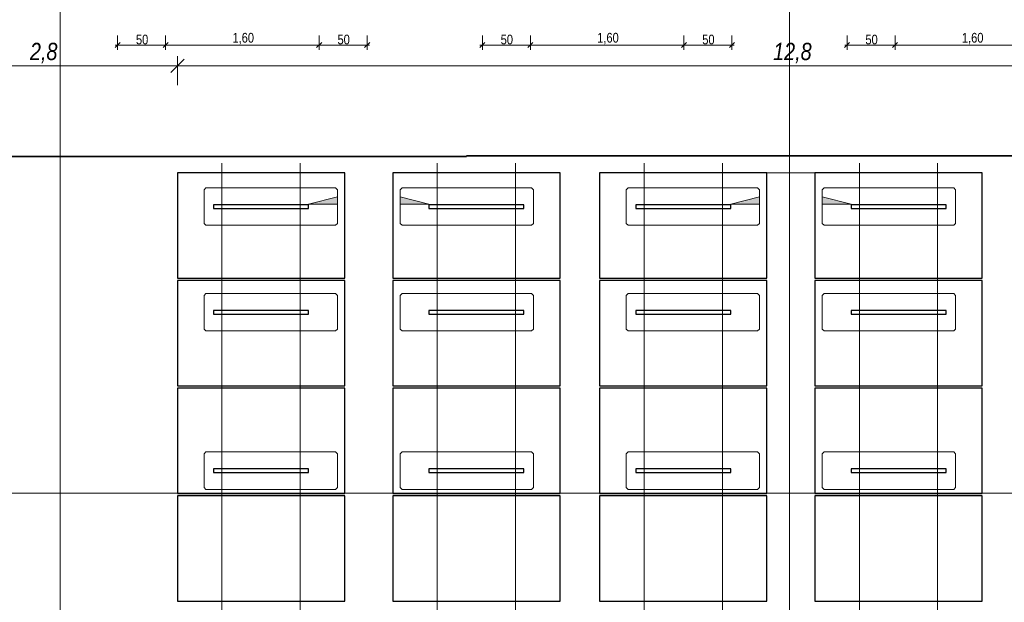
# Model space of a CAD drawing. Extents: x -720 to 300, y 62 to 1112.
# Tile 27 of 60: x -313 to -108, y 587 to 709. Entities that reach past the tile are written whole.
import ezdxf
from ezdxf.lldxf.tags import DXFTag

# ---------------------------------------------------------------- set-up
doc = ezdxf.new("R2010")
doc.units = 0
doc.layers.get('0').update_dxf_attribs({"lineweight": 13})
for name, color, linetype, lineweight in [('3_Solarbase', 7, 'Continuous', 25), ('70 -71 Achsen- 1 Gebäudeachsen', 7, 'STRICHPUNKT2-A06DN9U3MF', 18), ('E_PV_Aufstellzone', 7, 'grob', 35), ('ModuleHighPointMark', 7, 'Continuous', 25)]:
    doc.layers.add(name, color=color, linetype=linetype, lineweight=lineweight)
for name, color, linetype, lineweight, true_color in [('70 -76 Bemaßung- 2 Allgemein', 9, 'Continuous', 5, 0x808080), ('E_ST_Fangeinrichtung_Bem', 1, 'Continuous', 13, 0xff0000), ('E_ST_Tragsystem', 7, 'Continuous', 18, 0x006666), ('Modules', 7, 'Continuous', 25, 0xffa500)]:
    doc.layers.add(name, color=color, linetype=linetype, lineweight=lineweight, true_color=true_color)
doc.styles.get("Standard").update_dxf_attribs({"font": 'ARIALN.TTF'})
tags = doc.linetypes.add('grob', pattern=[14, 3, -8, 3]).pattern_tags.tags
tags[8:9] = [DXFTag(74, 4), DXFTag(75, 0), DXFTag(340, '0'), DXFTag(46, 0.0), DXFTag(50, 0.0), DXFTag(44, 0.0), DXFTag(45, 0.0)]
tags[6:7] = [DXFTag(74, 4), DXFTag(75, 0), DXFTag(340, '0'), DXFTag(46, 0.0), DXFTag(50, 0.0), DXFTag(44, 0.0), DXFTag(45, 0.0)]
tags[4:5] = [DXFTag(74, 4), DXFTag(75, 0), DXFTag(340, '0'), DXFTag(46, 0.0), DXFTag(50, 0.0), DXFTag(44, 0.0), DXFTag(45, 0.0)]
tags = doc.linetypes.add('STRICHPUNKT2-A06DN9U3MF', pattern=[12.7, 6.35, -3.175, 0, -3.175]).pattern_tags.tags
tags[10:11] = [DXFTag(74, 4), DXFTag(75, 0), DXFTag(340, '0'), DXFTag(46, 0.0), DXFTag(50, 0.0), DXFTag(44, 0.0), DXFTag(45, 0.0)]
tags[8:9] = [DXFTag(74, 4), DXFTag(75, 0), DXFTag(340, '0'), DXFTag(46, 0.0), DXFTag(50, 0.0), DXFTag(44, 0.0), DXFTag(45, 0.0)]
tags[6:7] = [DXFTag(74, 4), DXFTag(75, 0), DXFTag(340, '0'), DXFTag(46, 0.0), DXFTag(50, 0.0), DXFTag(44, 0.0), DXFTag(45, 0.0)]
tags[4:5] = [DXFTag(74, 4), DXFTag(75, 0), DXFTag(340, '0'), DXFTag(46, 0.0), DXFTag(50, 0.0), DXFTag(44, 0.0), DXFTag(45, 0.0)]

# ---------------------------------------------------------------- blocks, each defined once
blk = doc.blocks.new('Referenz-A06DN9U5MF')
at = {"layer": '70 -71 Achsen- 1 Gebäudeachsen', "color": 0, "linetype": 'STRICHPUNKT2-A06DN9U3MF', "ltscale": 0.18}
for p, q in [((-304.85, 1084.85), (-304.85, 85.41)), ((-152.85, 1084.85), (-152.85, 85.41)), ((-682.49, 609.91), (76.46, 609.91))]:
    blk.add_line(p, q, dxfattribs=at)
at = {"layer": '70 -76 Bemaßung- 2 Allgemein', "color": 0, "linetype": 'Continuous', "ltscale": 0.13}
for p, q in [((-293.38, 702.72), (-292.32, 703.78)), ((-292.85, 705.25), (-292.85, 702.25)), ((-282.32, 703.78), (-283.38, 702.72)), ((-283.38, 702.72), (-282.32, 703.78)), ((-282.85, 705.25), (-282.85, 702.25)), ((-282.85, 705.25), (-282.85, 702.25)), ((-250.32, 703.78), (-251.38, 702.72)), ((-251.38, 702.72), (-250.32, 703.78)), ((-250.85, 705.25), (-250.85, 702.25)), ((-250.85, 705.25), (-250.85, 702.25)), ((-240.32, 703.78), (-241.38, 702.72)), ((-240.85, 705.25), (-240.85, 702.25)), ((-217.38, 702.72), (-216.32, 703.78)), ((-216.85, 705.25), (-216.85, 702.25)), ((-206.32, 703.78), (-207.38, 702.72)), ((-207.38, 702.72), (-206.32, 703.78)), ((-206.85, 705.25), (-206.85, 702.25)), ((-206.85, 705.25), (-206.85, 702.25)), ((-174.32, 703.78), (-175.38, 702.72)), ((-175.38, 702.72), (-174.32, 703.78)), ((-174.85, 705.25), (-174.85, 702.25)), ((-174.85, 705.25), (-174.85, 702.25)), ((-164.32, 703.78), (-165.38, 702.72)), ((-164.85, 705.25), (-164.85, 702.25)), ((-141.38, 702.72), (-140.32, 703.78)), ((-140.85, 705.25), (-140.85, 702.25)), ((-130.32, 703.78), (-131.38, 702.72)), ((-131.38, 702.72), (-130.32, 703.78)), ((-130.85, 705.25), (-130.85, 702.25)), ((-130.85, 705.25), (-130.85, 702.25)), ((-293.35, 703.25), (-291.79, 703.25)), ((-283.91, 703.25), (-291.79, 703.25)), ((-282.35, 703.25), (-283.91, 703.25)), ((-283.35, 703.25), (-281.79, 703.25)), ((-251.91, 703.25), (-281.79, 703.25)), ((-250.35, 703.25), (-251.91, 703.25)), ((-251.35, 703.25), (-249.79, 703.25)), ((-241.91, 703.25), (-249.79, 703.25)), ((-240.35, 703.25), (-241.91, 703.25)), ((-217.35, 703.25), (-215.79, 703.25)), ((-207.91, 703.25), (-215.79, 703.25)), ((-206.35, 703.25), (-207.91, 703.25)), ((-207.35, 703.25), (-205.79, 703.25)), ((-175.91, 703.25), (-205.79, 703.25)), ((-174.35, 703.25), (-175.91, 703.25)), ((-175.35, 703.25), (-173.79, 703.25)), ((-165.91, 703.25), (-173.79, 703.25)), ((-164.35, 703.25), (-165.91, 703.25)), ((-141.35, 703.25), (-139.79, 703.25)), ((-131.91, 703.25), (-139.79, 703.25)), ((-130.35, 703.25), (-131.91, 703.25)), ((-131.35, 703.25), (-129.79, 703.25)), ((-99.91, 703.25), (-129.79, 703.25))]:
    blk.add_line(p, q, dxfattribs=at)
at = {"layer": '70 -76 Bemaßung- 2 Allgemein', "color": 0, "linetype": 'Continuous', "ltscale": 0.13, "char_height": 2.0138, "attachment_point": 1}
for s, insert in [('{\\fArial Narrow;1,60}', (-268.92, 705.77)), ('{\\fArial Narrow;1,60}', (-192.92, 705.77)), ('{\\fArial Narrow;1,60}', (-116.92, 705.77)), ('{\\fArial Narrow;50}', (-289.03, 705.4)), ('{\\fArial Narrow;50}', (-247.03, 705.4)), ('{\\fArial Narrow;50}', (-213.03, 705.4)), ('{\\fArial Narrow;50}', (-171.03, 705.4)), ('{\\fArial Narrow;50}', (-137.03, 705.4))]:
    blk.add_mtext(s, dxfattribs=dict(at, insert=insert))
blk = doc.blocks.new('Polygon-A06DN9U7MF')
at = {"color": 0, "linetype": 'ByBlock', "lineweight": -2, "ltscale": 0.7}
for p, q in [((-550.14, 680.02), (-220.14, 680.02)), ((-220.14, 680.02), (-220.14, 680.19)), ((-220.14, 680.19), (76.46, 680.19))]:
    blk.add_line(p, q, dxfattribs=at)
blk = doc.blocks.new('Blockreferenz-A06DNA2XMF')
at = {"layer": '3_Solarbase', "color": 0}
for p, q in [((-165.09, 614.99), (-184.89, 614.99)), ((-184.89, 614.99), (-184.89, 614.23)), ((-184.89, 614.23), (-165.09, 614.23)), ((-165.09, 614.23), (-165.09, 614.99))]:
    blk.add_line(p, q, dxfattribs=at)
blk = doc.blocks.new('Blockreferenz-A06DNA33MF')
at = {"layer": '3_Solarbase', "color": 0}
for p, q in [((-208.19, 647.99), (-227.99, 647.99)), ((-227.99, 647.99), (-227.99, 647.23)), ((-227.99, 647.23), (-208.19, 647.23)), ((-208.19, 647.23), (-208.19, 647.99))]:
    blk.add_line(p, q, dxfattribs=at)
blk = doc.blocks.new('Blockreferenz-A06DNA35MF')
at = {"layer": '3_Solarbase', "color": 0}
for p, q in [((-253.05, 614.99), (-272.85, 614.99)), ((-272.85, 614.99), (-272.85, 614.23)), ((-272.85, 614.23), (-253.05, 614.23)), ((-253.05, 614.23), (-253.05, 614.99))]:
    blk.add_line(p, q, dxfattribs=at)
blk = doc.blocks.new('Blockreferenz-A06DNA37MF')
at = {"layer": '3_Solarbase', "color": 0}
for p, q in [((-165.09, 669.99), (-184.89, 669.99)), ((-184.89, 669.99), (-184.89, 669.23)), ((-184.89, 669.23), (-165.09, 669.23)), ((-165.09, 669.23), (-165.09, 669.99))]:
    blk.add_line(p, q, dxfattribs=at)
blk = doc.blocks.new('Blockreferenz-A06DNA39MF')
at = {"layer": '3_Solarbase', "color": 0}
for p, q in [((-253.05, 647.99), (-272.85, 647.99)), ((-272.85, 647.99), (-272.85, 647.23)), ((-272.85, 647.23), (-253.05, 647.23)), ((-253.05, 647.23), (-253.05, 647.99))]:
    blk.add_line(p, q, dxfattribs=at)
blk = doc.blocks.new('Blockreferenz-A06DNA3FMF')
at = {"layer": '3_Solarbase', "color": 0}
for p, q in [((-120.23, 647.99), (-140.03, 647.99)), ((-140.03, 647.99), (-140.03, 647.23)), ((-140.03, 647.23), (-120.23, 647.23)), ((-120.23, 647.23), (-120.23, 647.99))]:
    blk.add_line(p, q, dxfattribs=at)
blk = doc.blocks.new('Blockreferenz-A06DNA3HMF')
at = {"layer": '3_Solarbase', "color": 0}
for p, q in [((-208.19, 647.99), (-227.99, 647.99)), ((-227.99, 647.99), (-227.99, 647.23)), ((-227.99, 647.23), (-208.19, 647.23)), ((-208.19, 647.23), (-208.19, 647.99))]:
    blk.add_line(p, q, dxfattribs=at)
blk = doc.blocks.new('Blockreferenz-A06DNA3LMF')
at = {"layer": '3_Solarbase', "color": 0}
for p, q in [((-165.09, 647.99), (-184.89, 647.99)), ((-184.89, 647.99), (-184.89, 647.23)), ((-184.89, 647.23), (-165.09, 647.23)), ((-165.09, 647.23), (-165.09, 647.99))]:
    blk.add_line(p, q, dxfattribs=at)
blk = doc.blocks.new('Blockreferenz-A06DNA3PMF')
at = {"layer": '3_Solarbase', "color": 0}
for p, q in [((-253.05, 669.99), (-272.85, 669.99)), ((-272.85, 669.99), (-272.85, 669.23)), ((-272.85, 669.23), (-253.05, 669.23)), ((-253.05, 669.23), (-253.05, 669.99))]:
    blk.add_line(p, q, dxfattribs=at)
blk = doc.blocks.new('Blockreferenz-A06DNA3RMF')
at = {"layer": '3_Solarbase', "color": 0}
for p, q in [((-165.09, 614.99), (-184.89, 614.99)), ((-184.89, 614.99), (-184.89, 614.23)), ((-184.89, 614.23), (-165.09, 614.23)), ((-165.09, 614.23), (-165.09, 614.99))]:
    blk.add_line(p, q, dxfattribs=at)
blk = doc.blocks.new('Blockreferenz-A06DNA3VMF')
at = {"layer": '3_Solarbase', "color": 0}
for p, q in [((-165.09, 669.99), (-184.89, 669.99)), ((-184.89, 669.99), (-184.89, 669.23)), ((-184.89, 669.23), (-165.09, 669.23)), ((-165.09, 669.23), (-165.09, 669.99))]:
    blk.add_line(p, q, dxfattribs=at)
blk = doc.blocks.new('Blockreferenz-A06DNA3XMF')
at = {"layer": '3_Solarbase', "color": 0}
for p, q in [((-120.23, 669.99), (-140.03, 669.99)), ((-140.03, 669.99), (-140.03, 669.23)), ((-140.03, 669.23), (-120.23, 669.23)), ((-120.23, 669.23), (-120.23, 669.99))]:
    blk.add_line(p, q, dxfattribs=at)
blk = doc.blocks.new('Blockreferenz-A06DNA41MF')
at = {"layer": '3_Solarbase', "color": 0}
for p, q in [((-120.23, 614.99), (-140.03, 614.99)), ((-140.03, 614.99), (-140.03, 614.23)), ((-140.03, 614.23), (-120.23, 614.23)), ((-120.23, 614.23), (-120.23, 614.99))]:
    blk.add_line(p, q, dxfattribs=at)
blk = doc.blocks.new('Blockreferenz-A06DNA45MF')
at = {"layer": 'ModuleHighPointMark', "color": 16, "lineweight": 0, "true_color": 0x6c0000}
for p, q in [((-247.05, 671.61), (-253.05, 670.11)), ((-247.05, 670.11), (-247.05, 671.61)), ((-253.05, 670.11), (-247.05, 670.11))]:
    blk.add_line(p, q, dxfattribs=at)
at = {"layer": 'ModuleHighPointMark', "color": 40, "linetype": 'ByBlock', "ltscale": 0.25, "true_color": 0xffa600}
blk.add_solid([(-247.05, 670.11), (-253.05, 670.11), (-247.05, 671.61)], dxfattribs=at)
blk = doc.blocks.new('Blockreferenz-A06DNA47MF')
at = {"layer": 'ModuleHighPointMark', "color": 16, "lineweight": 0, "true_color": 0x6c0000}
for p, q in [((-233.99, 670.11), (-233.99, 671.61)), ((-233.99, 671.61), (-227.99, 670.11)), ((-227.99, 670.11), (-233.99, 670.11))]:
    blk.add_line(p, q, dxfattribs=at)
at = {"layer": 'ModuleHighPointMark', "color": 40, "linetype": 'ByBlock', "ltscale": 0.25, "true_color": 0xffa600}
blk.add_solid([(-233.99, 670.11), (-233.99, 671.61), (-227.99, 670.11)], dxfattribs=at)
blk = doc.blocks.new('Blockreferenz-A06DNA49MF')
at = {"layer": '3_Solarbase', "color": 0}
for p, q in [((-120.23, 647.99), (-140.03, 647.99)), ((-140.03, 647.99), (-140.03, 647.23)), ((-140.03, 647.23), (-120.23, 647.23)), ((-120.23, 647.23), (-120.23, 647.99))]:
    blk.add_line(p, q, dxfattribs=at)
blk = doc.blocks.new('Blockreferenz-A06DNA4BMF')
at = {"layer": '3_Solarbase', "color": 0}
for p, q in [((-120.23, 669.99), (-140.03, 669.99)), ((-140.03, 669.99), (-140.03, 669.23)), ((-140.03, 669.23), (-120.23, 669.23)), ((-120.23, 669.23), (-120.23, 669.99))]:
    blk.add_line(p, q, dxfattribs=at)
blk = doc.blocks.new('Blockreferenz-A06DNA4DMF')
at = {"layer": 'ModuleHighPointMark', "color": 16, "lineweight": 0, "true_color": 0x6c0000}
for p, q in [((-159.09, 671.61), (-165.09, 670.11)), ((-159.09, 670.11), (-159.09, 671.61)), ((-165.09, 670.11), (-159.09, 670.11))]:
    blk.add_line(p, q, dxfattribs=at)
at = {"layer": 'ModuleHighPointMark', "color": 40, "linetype": 'ByBlock', "ltscale": 0.25, "true_color": 0xffa600}
blk.add_solid([(-159.09, 670.11), (-165.09, 670.11), (-159.09, 671.61)], dxfattribs=at)
blk = doc.blocks.new('Blockreferenz-A06DNA4FMF')
at = {"layer": 'ModuleHighPointMark', "color": 16, "lineweight": 0, "true_color": 0x6c0000}
for p, q in [((-146.03, 670.11), (-146.03, 671.61)), ((-146.03, 671.61), (-140.03, 670.11)), ((-140.03, 670.11), (-146.03, 670.11))]:
    blk.add_line(p, q, dxfattribs=at)
at = {"layer": 'ModuleHighPointMark', "color": 40, "linetype": 'ByBlock', "ltscale": 0.25, "true_color": 0xffa600}
blk.add_solid([(-146.03, 670.11), (-146.03, 671.61), (-140.03, 670.11)], dxfattribs=at)
blk = doc.blocks.new('Blockreferenz-A06DNA4JMF')
at = {"color": 96, "lineweight": -2, "true_color": 0x008000}
for p, q in [((-274.85, 618.11), (-274.45, 618.51)), ((-274.85, 611.11), (-274.85, 618.11)), ((-274.45, 618.51), (-247.45, 618.51)), ((-247.45, 618.51), (-247.05, 618.11)), ((-247.05, 618.11), (-247.05, 611.11)), ((-274.45, 610.71), (-274.85, 611.11)), ((-247.45, 610.71), (-274.45, 610.71)), ((-247.05, 611.11), (-247.45, 610.71))]:
    blk.add_line(p, q, dxfattribs=at)
blk = doc.blocks.new('Blockreferenz-A06DNA4LMF')
at = {"color": 96, "lineweight": -2, "true_color": 0x008000}
for p, q in [((-274.85, 673.11), (-274.45, 673.51)), ((-274.85, 666.11), (-274.85, 673.11)), ((-274.45, 673.51), (-247.45, 673.51)), ((-247.45, 673.51), (-247.05, 673.11)), ((-247.05, 673.11), (-247.05, 666.11)), ((-274.45, 665.71), (-274.85, 666.11)), ((-247.45, 665.71), (-274.45, 665.71)), ((-247.05, 666.11), (-247.45, 665.71))]:
    blk.add_line(p, q, dxfattribs=at)
blk = doc.blocks.new('Blockreferenz-A06DNA4TMF')
at = {"layer": 'Modules'}
for p, q in [((-112.7, 654.21), (-147.57, 654.21)), ((-147.57, 654.21), (-147.57, 632.29)), ((-112.7, 632.29), (-112.7, 654.21)), ((-147.57, 632.29), (-112.7, 632.29))]:
    blk.add_line(p, q, dxfattribs=at)
blk = doc.blocks.new('Blockreferenz-A06DNA4VMF')
at = {"layer": 'Modules'}
for p, q in [((-245.52, 631.79), (-280.39, 631.79)), ((-280.39, 631.79), (-280.39, 609.87)), ((-245.52, 609.87), (-245.52, 631.79)), ((-280.39, 609.87), (-245.52, 609.87))]:
    blk.add_line(p, q, dxfattribs=at)
blk = doc.blocks.new('Blockreferenz-A06DNA4XMF')
at = {"layer": 'Modules'}
for p, q in [((-112.7, 676.63), (-147.57, 676.63)), ((-147.57, 676.63), (-147.57, 654.71)), ((-112.7, 654.71), (-112.7, 676.63)), ((-147.57, 654.71), (-112.7, 654.71))]:
    blk.add_line(p, q, dxfattribs=at)
blk = doc.blocks.new('Blockreferenz-A06DNA4ZMF')
at = {"layer": '3_Solarbase', "color": 0}
for p, q in [((-253.05, 647.99), (-272.85, 647.99)), ((-272.85, 647.99), (-272.85, 647.23)), ((-272.85, 647.23), (-253.05, 647.23)), ((-253.05, 647.23), (-253.05, 647.99))]:
    blk.add_line(p, q, dxfattribs=at)
blk = doc.blocks.new('Blockreferenz-A06DNA51MF')
at = {"layer": 'Modules'}
for p, q in [((-157.56, 676.63), (-192.43, 676.63)), ((-192.43, 676.63), (-192.43, 654.71)), ((-157.56, 654.71), (-157.56, 676.63)), ((-192.43, 654.71), (-157.56, 654.71))]:
    blk.add_line(p, q, dxfattribs=at)
blk = doc.blocks.new('Blockreferenz-A06DNA53MF')
at = {"layer": 'Modules'}
for p, q in [((-112.7, 631.79), (-147.57, 631.79)), ((-147.57, 631.79), (-147.57, 609.87)), ((-112.7, 609.87), (-112.7, 631.79)), ((-147.57, 609.87), (-112.7, 609.87))]:
    blk.add_line(p, q, dxfattribs=at)
blk = doc.blocks.new('Blockreferenz-A06DNA55MF')
at = {"layer": 'Modules'}
for p, q in [((-157.56, 654.21), (-192.43, 654.21)), ((-192.43, 654.21), (-192.43, 632.29)), ((-157.56, 632.29), (-157.56, 654.21)), ((-192.43, 632.29), (-157.56, 632.29))]:
    blk.add_line(p, q, dxfattribs=at)
blk = doc.blocks.new('Blockreferenz-A06DNA59MF')
at = {"layer": 'Modules'}
for p, q in [((-200.66, 609.37), (-235.53, 609.37)), ((-235.53, 609.37), (-235.53, 587.45)), ((-200.66, 587.45), (-200.66, 609.37)), ((-235.53, 587.45), (-200.66, 587.45))]:
    blk.add_line(p, q, dxfattribs=at)
blk = doc.blocks.new('Blockreferenz-A06DNA5DMF')
at = {"layer": 'Modules'}
for p, q in [((-245.52, 654.21), (-280.39, 654.21)), ((-280.39, 654.21), (-280.39, 632.29)), ((-245.52, 632.29), (-245.52, 654.21)), ((-280.39, 632.29), (-245.52, 632.29))]:
    blk.add_line(p, q, dxfattribs=at)
blk = doc.blocks.new('Blockreferenz-A06DNA5HMF')
at = {"color": 96, "lineweight": -2, "true_color": 0x008000}
for p, q in [((-274.85, 651.11), (-274.45, 651.51)), ((-274.85, 644.11), (-274.85, 651.11)), ((-274.45, 651.51), (-247.45, 651.51)), ((-247.45, 651.51), (-247.05, 651.11)), ((-247.05, 651.11), (-247.05, 644.11)), ((-274.45, 643.71), (-274.85, 644.11)), ((-247.45, 643.71), (-274.45, 643.71)), ((-247.05, 644.11), (-247.45, 643.71))]:
    blk.add_line(p, q, dxfattribs=at)
blk = doc.blocks.new('Blockreferenz-A06DNA5JMF')
at = {"layer": 'Modules'}
for p, q in [((-200.66, 631.79), (-235.53, 631.79)), ((-235.53, 631.79), (-235.53, 609.87)), ((-200.66, 609.87), (-200.66, 631.79)), ((-235.53, 609.87), (-200.66, 609.87))]:
    blk.add_line(p, q, dxfattribs=at)
blk = doc.blocks.new('Blockreferenz-A06DNA5PMF')
at = {"layer": 'Modules'}
for p, q in [((-200.66, 654.21), (-235.53, 654.21)), ((-235.53, 654.21), (-235.53, 632.29)), ((-200.66, 632.29), (-200.66, 654.21)), ((-235.53, 632.29), (-200.66, 632.29))]:
    blk.add_line(p, q, dxfattribs=at)
blk = doc.blocks.new('Blockreferenz-A06DNA5RMF')
at = {"color": 96, "lineweight": -2, "true_color": 0x008000}
for p, q in [((-233.99, 651.11), (-233.59, 651.51)), ((-233.99, 644.11), (-233.99, 651.11)), ((-233.59, 651.51), (-206.59, 651.51)), ((-206.59, 651.51), (-206.19, 651.11)), ((-206.19, 651.11), (-206.19, 644.11)), ((-233.59, 643.71), (-233.99, 644.11)), ((-206.59, 643.71), (-233.59, 643.71)), ((-206.19, 644.11), (-206.59, 643.71))]:
    blk.add_line(p, q, dxfattribs=at)
blk = doc.blocks.new('Blockreferenz-A06DNA5TMF')
at = {"color": 96, "lineweight": -2, "true_color": 0x008000}
for p, q in [((-233.99, 618.11), (-233.59, 618.51)), ((-233.99, 611.11), (-233.99, 618.11)), ((-233.59, 618.51), (-206.59, 618.51)), ((-206.59, 618.51), (-206.19, 618.11)), ((-206.19, 618.11), (-206.19, 611.11)), ((-233.59, 610.71), (-233.99, 611.11)), ((-206.59, 610.71), (-233.59, 610.71)), ((-206.19, 611.11), (-206.59, 610.71))]:
    blk.add_line(p, q, dxfattribs=at)
blk = doc.blocks.new('Blockreferenz-A06DNA5VMF')
at = {"color": 96, "lineweight": -2, "true_color": 0x008000}
for p, q in [((-233.99, 673.11), (-233.59, 673.51)), ((-233.99, 666.11), (-233.99, 673.11)), ((-233.59, 673.51), (-206.59, 673.51)), ((-206.59, 673.51), (-206.19, 673.11)), ((-206.19, 673.11), (-206.19, 666.11)), ((-233.59, 665.71), (-233.99, 666.11)), ((-206.59, 665.71), (-233.59, 665.71)), ((-206.19, 666.11), (-206.59, 665.71))]:
    blk.add_line(p, q, dxfattribs=at)
blk = doc.blocks.new('Blockreferenz-A06DNA5XMF')
at = {"layer": 'Modules'}
for p, q in [((-245.52, 609.37), (-280.39, 609.37)), ((-280.39, 609.37), (-280.39, 587.45)), ((-245.52, 587.45), (-245.52, 609.37)), ((-280.39, 587.45), (-245.52, 587.45))]:
    blk.add_line(p, q, dxfattribs=at)
blk = doc.blocks.new('Blockreferenz-A06DNA61MF')
at = {"layer": 'Modules'}
for p, q in [((-245.52, 676.63), (-280.39, 676.63)), ((-280.39, 676.63), (-280.39, 654.71)), ((-245.52, 654.71), (-245.52, 676.63)), ((-280.39, 654.71), (-245.52, 654.71))]:
    blk.add_line(p, q, dxfattribs=at)
blk = doc.blocks.new('Blockreferenz-A06DNA63MF')
at = {"color": 96, "lineweight": -2, "true_color": 0x008000}
for p, q in [((-186.89, 618.11), (-186.49, 618.51)), ((-186.89, 611.11), (-186.89, 618.11)), ((-186.49, 618.51), (-159.49, 618.51)), ((-159.49, 618.51), (-159.09, 618.11)), ((-159.09, 618.11), (-159.09, 611.11)), ((-186.49, 610.71), (-186.89, 611.11)), ((-159.49, 610.71), (-186.49, 610.71)), ((-159.09, 611.11), (-159.49, 610.71))]:
    blk.add_line(p, q, dxfattribs=at)
blk = doc.blocks.new('Blockreferenz-A06DNA65MF')
at = {"color": 96, "lineweight": -2, "true_color": 0x008000}
for p, q in [((-186.89, 651.11), (-186.49, 651.51)), ((-186.89, 644.11), (-186.89, 651.11)), ((-186.49, 651.51), (-159.49, 651.51)), ((-159.49, 651.51), (-159.09, 651.11)), ((-159.09, 651.11), (-159.09, 644.11)), ((-186.49, 643.71), (-186.89, 644.11)), ((-159.49, 643.71), (-186.49, 643.71)), ((-159.09, 644.11), (-159.49, 643.71))]:
    blk.add_line(p, q, dxfattribs=at)
blk = doc.blocks.new('Blockreferenz-A06DNA69MF')
at = {"color": 96, "lineweight": -2, "true_color": 0x008000}
for p, q in [((-186.89, 673.11), (-186.49, 673.51)), ((-186.89, 666.11), (-186.89, 673.11)), ((-186.49, 673.51), (-159.49, 673.51)), ((-159.49, 673.51), (-159.09, 673.11)), ((-159.09, 673.11), (-159.09, 666.11)), ((-186.49, 665.71), (-186.89, 666.11)), ((-159.49, 665.71), (-186.49, 665.71)), ((-159.09, 666.11), (-159.49, 665.71))]:
    blk.add_line(p, q, dxfattribs=at)
blk = doc.blocks.new('Blockreferenz-A06DNA6BMF')
at = {"layer": 'Modules'}
for p, q in [((-200.66, 676.63), (-235.53, 676.63)), ((-235.53, 676.63), (-235.53, 654.71)), ((-200.66, 654.71), (-200.66, 676.63)), ((-235.53, 654.71), (-200.66, 654.71))]:
    blk.add_line(p, q, dxfattribs=at)
blk = doc.blocks.new('Blockreferenz-A06DNA6LMF')
at = {"layer": 'Modules'}
for p, q in [((-157.56, 609.37), (-192.43, 609.37)), ((-192.43, 609.37), (-192.43, 587.45)), ((-157.56, 587.45), (-157.56, 609.37)), ((-192.43, 587.45), (-157.56, 587.45))]:
    blk.add_line(p, q, dxfattribs=at)
blk = doc.blocks.new('Blockreferenz-A06DNA6NMF')
at = {"color": 96, "lineweight": -2, "true_color": 0x008000}
for p, q in [((-146.03, 618.11), (-145.63, 618.51)), ((-146.03, 611.11), (-146.03, 618.11)), ((-145.63, 618.51), (-118.63, 618.51)), ((-118.63, 618.51), (-118.23, 618.11)), ((-118.23, 618.11), (-118.23, 611.11)), ((-145.63, 610.71), (-146.03, 611.11)), ((-118.63, 610.71), (-145.63, 610.71)), ((-118.23, 611.11), (-118.63, 610.71))]:
    blk.add_line(p, q, dxfattribs=at)
blk = doc.blocks.new('Blockreferenz-A06DNA6PMF')
at = {"layer": 'Modules'}
for p, q in [((-157.56, 631.79), (-192.43, 631.79)), ((-192.43, 631.79), (-192.43, 609.87)), ((-157.56, 609.87), (-157.56, 631.79)), ((-192.43, 609.87), (-157.56, 609.87))]:
    blk.add_line(p, q, dxfattribs=at)
blk = doc.blocks.new('Blockreferenz-A06DNA6VMF')
at = {"color": 96, "lineweight": -2, "true_color": 0x008000}
for p, q in [((-146.03, 651.11), (-145.63, 651.51)), ((-146.03, 644.11), (-146.03, 651.11)), ((-145.63, 651.51), (-118.63, 651.51)), ((-118.63, 651.51), (-118.23, 651.11)), ((-118.23, 651.11), (-118.23, 644.11)), ((-145.63, 643.71), (-146.03, 644.11)), ((-118.63, 643.71), (-145.63, 643.71)), ((-118.23, 644.11), (-118.63, 643.71))]:
    blk.add_line(p, q, dxfattribs=at)
blk = doc.blocks.new('Blockreferenz-A06DNA6XMF')
at = {"layer": '3_Solarbase', "color": 0}
for p, q in [((-208.19, 614.99), (-227.99, 614.99)), ((-227.99, 614.99), (-227.99, 614.23)), ((-227.99, 614.23), (-208.19, 614.23)), ((-208.19, 614.23), (-208.19, 614.99))]:
    blk.add_line(p, q, dxfattribs=at)
blk = doc.blocks.new('Blockreferenz-A06DNA6ZMF')
at = {"color": 96, "lineweight": -2, "true_color": 0x008000}
for p, q in [((-146.03, 673.11), (-145.63, 673.51)), ((-146.03, 666.11), (-146.03, 673.11)), ((-145.63, 673.51), (-118.63, 673.51)), ((-118.63, 673.51), (-118.23, 673.11)), ((-118.23, 673.11), (-118.23, 666.11)), ((-145.63, 665.71), (-146.03, 666.11)), ((-118.63, 665.71), (-145.63, 665.71)), ((-118.23, 666.11), (-118.63, 665.71))]:
    blk.add_line(p, q, dxfattribs=at)
blk = doc.blocks.new('Blockreferenz-A06DNA73MF')
at = {"layer": '3_Solarbase', "color": 0}
for p, q in [((-208.19, 669.99), (-227.99, 669.99)), ((-227.99, 669.99), (-227.99, 669.23)), ((-227.99, 669.23), (-208.19, 669.23)), ((-208.19, 669.23), (-208.19, 669.99))]:
    blk.add_line(p, q, dxfattribs=at)
blk = doc.blocks.new('Blockreferenz-A06DNA75MF')
at = {"layer": 'Modules'}
for p, q in [((-112.7, 609.37), (-147.57, 609.37)), ((-147.57, 609.37), (-147.57, 587.45)), ((-112.7, 587.45), (-112.7, 609.37)), ((-147.57, 587.45), (-112.7, 587.45))]:
    blk.add_line(p, q, dxfattribs=at)
blk = doc.blocks.new('Blockreferenz-A06DNA79MF')
at = {"layer": '3_Solarbase', "color": 0}
for p, q in [((-165.09, 647.99), (-184.89, 647.99)), ((-184.89, 647.99), (-184.89, 647.23)), ((-184.89, 647.23), (-165.09, 647.23)), ((-165.09, 647.23), (-165.09, 647.99))]:
    blk.add_line(p, q, dxfattribs=at)
blk = doc.blocks.new('Blockreferenz-A06DNA7DMF')
at = {"layer": '3_Solarbase', "color": 0}
for p, q in [((-253.05, 614.99), (-272.85, 614.99)), ((-272.85, 614.99), (-272.85, 614.23)), ((-272.85, 614.23), (-253.05, 614.23)), ((-253.05, 614.23), (-253.05, 614.99))]:
    blk.add_line(p, q, dxfattribs=at)
blk = doc.blocks.new('Blockreferenz-A06DNA7FMF')
at = {"layer": '3_Solarbase', "color": 0}
for p, q in [((-253.05, 669.99), (-272.85, 669.99)), ((-272.85, 669.99), (-272.85, 669.23)), ((-272.85, 669.23), (-253.05, 669.23)), ((-253.05, 669.23), (-253.05, 669.99))]:
    blk.add_line(p, q, dxfattribs=at)
blk = doc.blocks.new('Blockreferenz-A06DNA7HMF')
at = {"layer": '3_Solarbase', "color": 0}
for p, q in [((-208.19, 669.99), (-227.99, 669.99)), ((-227.99, 669.99), (-227.99, 669.23)), ((-227.99, 669.23), (-208.19, 669.23)), ((-208.19, 669.23), (-208.19, 669.99))]:
    blk.add_line(p, q, dxfattribs=at)
blk = doc.blocks.new('Blockreferenz-A06DNA7JMF')
at = {"layer": '3_Solarbase', "color": 0}
for p, q in [((-120.23, 614.99), (-140.03, 614.99)), ((-140.03, 614.99), (-140.03, 614.23)), ((-140.03, 614.23), (-120.23, 614.23)), ((-120.23, 614.23), (-120.23, 614.99))]:
    blk.add_line(p, q, dxfattribs=at)
blk = doc.blocks.new('Blockreferenz-A06DNA7NMF')
at = {"layer": '3_Solarbase', "color": 0}
for p, q in [((-208.19, 614.99), (-227.99, 614.99)), ((-227.99, 614.99), (-227.99, 614.23)), ((-227.99, 614.23), (-208.19, 614.23)), ((-208.19, 614.23), (-208.19, 614.99))]:
    blk.add_line(p, q, dxfattribs=at)
blk = doc.blocks.new('Maß-A06DNAZJMF')
at = {"color": 0, "linetype": 'ByBlock', "lineweight": -2, "ltscale": 0.13}
for p, q in [((-279.01, 700.29), (-281.76, 697.53)), ((-280.39, 700.91), (-280.39, 694.91)), ((-603.05, 698.91), (76.46, 698.91))]:
    blk.add_line(p, q, dxfattribs=at)
at = {"color": 0, "linetype": 'ByBlock', "lineweight": -2, "ltscale": 0.13, "char_height": 3.6, "attachment_point": 1}
for s, insert in [('{\\fArial Narrow|b0|i1;2,8}', (-311.12, 703.71)), ('{\\fArial Narrow|b0|i1;12,8}', (-156.26, 703.71))]:
    blk.add_mtext(s, dxfattribs=dict(at, insert=insert))

msp = doc.modelspace()

# ---------------------------------------------------------------- linework, layer by layer
at = {"layer": 'E_ST_Tragsystem', "color": 1, "ltscale": 0.18, "true_color": 0xff0000}
for p, q in [((-271.11, 636.61), (-271.11, 678.63)), ((-254.8, 636.61), (-254.8, 678.63)), ((-226.25, 636.61), (-226.25, 678.63)), ((-209.94, 636.61), (-209.94, 678.63)), ((-183.15, 636.61), (-183.15, 678.63)), ((-166.84, 636.61), (-166.84, 678.63)), ((-138.29, 636.61), (-138.29, 678.63)), ((-121.98, 636.61), (-121.98, 678.63)), ((-157.56, 676.63), (-147.57, 676.63)), ((-271.11, 540.61), (-271.11, 636.61)), ((-254.8, 540.61), (-254.8, 636.61)), ((-226.25, 540.61), (-226.25, 636.61)), ((-209.94, 540.61), (-209.94, 636.61)), ((-183.15, 540.61), (-183.15, 636.61)), ((-166.84, 540.61), (-166.84, 636.61)), ((-138.29, 540.61), (-138.29, 636.61)), ((-121.98, 540.61), (-121.98, 636.61))]:
    msp.add_line(p, q, dxfattribs=at)

# ---------------------------------------------------------------- block references
at = {"color": 8, "lineweight": 13, "ltscale": 0.13, "true_color": 0x808080}
msp.add_blockref('Referenz-A06DN9U5MF', (0, 0), dxfattribs=at)
at = {"layer": 'E_PV_Aufstellzone', "ltscale": 0.7}
msp.add_blockref('Polygon-A06DN9U7MF', (0, 0), dxfattribs=at)
at = {"layer": 'E_ST_Fangeinrichtung_Bem', "color": 231, "ltscale": 0.13, "true_color": 0xff80c0}
msp.add_blockref('Maß-A06DNAZJMF', (0, 0), dxfattribs=at)
at = {"layer": 'E_ST_Tragsystem', "color": 7, "ltscale": 0.18, "true_color": 0xffffff}
for name in ['Blockreferenz-A06DNA61MF', 'Blockreferenz-A06DNA6BMF', 'Blockreferenz-A06DNA51MF', 'Blockreferenz-A06DNA4XMF', 'Blockreferenz-A06DNA5DMF', 'Blockreferenz-A06DNA5PMF', 'Blockreferenz-A06DNA55MF', 'Blockreferenz-A06DNA4TMF', 'Blockreferenz-A06DNA4VMF', 'Blockreferenz-A06DNA5JMF', 'Blockreferenz-A06DNA6PMF', 'Blockreferenz-A06DNA53MF', 'Blockreferenz-A06DNA5XMF', 'Blockreferenz-A06DNA59MF', 'Blockreferenz-A06DNA6LMF', 'Blockreferenz-A06DNA75MF']:
    msp.add_blockref(name, (0, 0), dxfattribs=at)
at = {"layer": 'E_ST_Tragsystem', "color": 0, "ltscale": 0.18}
for name in ['Blockreferenz-A06DNA4LMF', 'Blockreferenz-A06DNA5VMF', 'Blockreferenz-A06DNA69MF', 'Blockreferenz-A06DNA6ZMF', 'Blockreferenz-A06DNA45MF', 'Blockreferenz-A06DNA47MF', 'Blockreferenz-A06DNA4DMF', 'Blockreferenz-A06DNA4FMF', 'Blockreferenz-A06DNA5HMF', 'Blockreferenz-A06DNA5RMF', 'Blockreferenz-A06DNA65MF', 'Blockreferenz-A06DNA6VMF', 'Blockreferenz-A06DNA4JMF', 'Blockreferenz-A06DNA5TMF', 'Blockreferenz-A06DNA63MF', 'Blockreferenz-A06DNA6NMF']:
    msp.add_blockref(name, (0, 0), dxfattribs=at)
at = {"layer": 'E_ST_Tragsystem', "color": 5, "ltscale": 0.18, "true_color": 0x0000ff}
for name in ['Blockreferenz-A06DNA3PMF', 'Blockreferenz-A06DNA7FMF', 'Blockreferenz-A06DNA73MF', 'Blockreferenz-A06DNA7HMF', 'Blockreferenz-A06DNA37MF', 'Blockreferenz-A06DNA3VMF', 'Blockreferenz-A06DNA3XMF', 'Blockreferenz-A06DNA4BMF', 'Blockreferenz-A06DNA39MF', 'Blockreferenz-A06DNA4ZMF', 'Blockreferenz-A06DNA33MF', 'Blockreferenz-A06DNA3HMF', 'Blockreferenz-A06DNA3LMF', 'Blockreferenz-A06DNA79MF', 'Blockreferenz-A06DNA3FMF', 'Blockreferenz-A06DNA49MF', 'Blockreferenz-A06DNA35MF', 'Blockreferenz-A06DNA7DMF', 'Blockreferenz-A06DNA6XMF', 'Blockreferenz-A06DNA7NMF', 'Blockreferenz-A06DNA2XMF', 'Blockreferenz-A06DNA3RMF', 'Blockreferenz-A06DNA41MF', 'Blockreferenz-A06DNA7JMF']:
    msp.add_blockref(name, (0, 0), dxfattribs=at)

doc.saveas('drawing.dxf')
